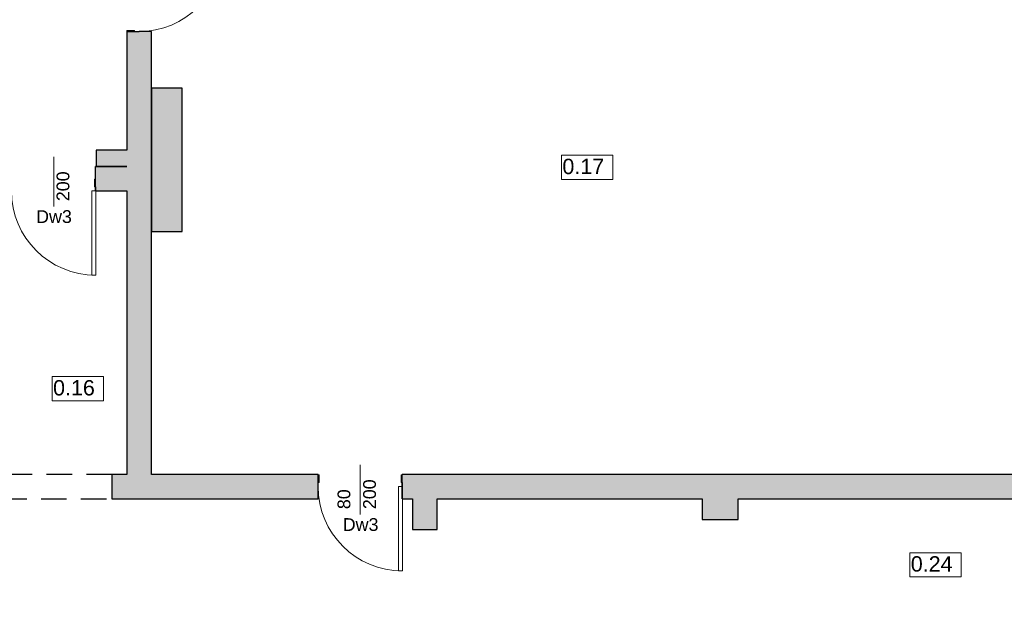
# Model space of a CAD drawing. Header units: centimetres. Extents: x -25572 to 23555, y -2435 to 15405.
# Tile 92 of 134: x 8947 to 9908, y 5352 to 5935. Entities that reach past the tile are written whole.
import ezdxf

# ---------------------------------------------------------------- set-up
doc = ezdxf.new("R2010")
doc.units = ezdxf.units.CM
doc.header["$MEASUREMENT"] = 0
doc.linetypes.add('Przerywana długa', pattern=[39, 25, -14])
for name, color, linetype, lineweight in [('Nowe_210-A Pomieszczenia_Nr_pióra__41', 7, 'Continuous', 15), ('Nowe_220-A Ściany_Nr_pióra__19', 255, 'Continuous', 0), ('Nowe_220-A Ściany_Nr_pióra__23', 7, 'Continuous', 15), ('Nowe_220-A Ściany_Nr_pióra__27', 7, 'Continuous', 25), ('Nowe_220-A Ściany_Nr_pióra__3', 7, 'Continuous', 13), ('Nowe_220-A Ściany_Nr_pióra__7', 7, 'Continuous', 13), ('Nowe_450-K Stropy_Nr_pióra__21', 7, 'Continuous', 25)]:
    doc.layers.add(name, color=color, linetype=linetype, lineweight=lineweight)
doc.layers.add('Nowe_220-A Ściany_Nr_pióra__45', color=7, linetype='Continuous', lineweight=15, true_color=0x40a5ff)
doc.styles.add('STYL_AUTOMATYCZNY_6', font='arial.ttf')

msp = doc.modelspace()

# ---------------------------------------------------------------- hatches: boundary and pattern name
at = {"layer": 'Nowe_220-A Ściany_Nr_pióra__19', "linetype": 'Continuous', "lineweight": 0}
for points in [[(9051.38, 5923.01), (9051.38, 5490.14), (9075.38, 5490.14), (9075.38, 5923.01)], [(9105.38, 5727.48), (9105.38, 5867.48), (9075.38, 5867.48), (9075.38, 5727.48)], [(9021.38, 5791.14), (9051.38, 5791.14), (9051.38, 5807.14), (9021.38, 5807.14)], [(9020.95, 5767.14), (9051.38, 5767.14), (9051.38, 5791.14), (9020.95, 5791.14)], [(9036.87, 5490.14), (9036.87, 5466.14), (9238.38, 5466.14), (9238.38, 5490.14)], [(9320.38, 5490.14), (9320.38, 5466.14), (10071.38, 5466.14), (10071.38, 5490.14)], [(9330.38, 5466.14), (9330.38, 5436.14), (9354.38, 5436.14), (9354.38, 5466.14)], [(9613.38, 5466.14), (9613.38, 5446.14), (9648.38, 5446.14), (9648.38, 5466.14)]]:
    msp.add_hatch(color=255, dxfattribs=at).paths.add_polyline_path(points)

# ---------------------------------------------------------------- linework, layer by layer
at = {"layer": 'Nowe_210-A Pomieszczenia_Nr_pióra__41', "color": 7, "linetype": 'Continuous', "lineweight": 15}
for p, q in [((9476.02, 5802.05), (9526.06, 5802.05)), ((9476.02, 5778.48), (9476.02, 5802.05)), ((9526.06, 5802.05), (9526.06, 5778.48)), ((9526.06, 5778.48), (9476.02, 5778.48)), ((8978.58, 5585.7), (9028.62, 5585.7)), ((8978.58, 5562.12), (8978.58, 5585.7)), ((9028.62, 5585.7), (9028.62, 5562.12)), ((9028.62, 5562.12), (8978.58, 5562.12)), ((9816.26, 5413.57), (9866.3, 5413.57)), ((9816.26, 5390), (9816.26, 5413.57)), ((9866.3, 5413.57), (9866.3, 5390)), ((9866.3, 5390), (9816.26, 5390))]:
    msp.add_line(p, q, dxfattribs=at)
at = {"layer": 'Nowe_220-A Ściany_Nr_pióra__23', "color": 7, "linetype": 'Continuous', "lineweight": 15}
for p, q in [((9051.38, 5924.01), (9058.88, 5924.01)), ((9051.38, 5923.01), (9051.38, 5924.01)), ((9058.88, 5924.01), (9058.88, 5922.81)), ((9062.88, 5923.01), (9051.38, 5923.01)), ((9058.88, 5922.81), (9062.88, 5922.81)), ((9062.88, 5922.81), (9062.88, 5923.01)), ((9019.95, 5771.14), (9019.95, 5778.64)), ((9019.95, 5778.64), (9020.95, 5778.64)), ((9021.15, 5771.14), (9019.95, 5771.14)), ((9020.95, 5778.64), (9020.95, 5767.14)), ((9021.15, 5767.14), (9021.15, 5771.14)), ((9020.95, 5767.14), (9021.15, 5767.14)), ((9239.38, 5482.14), (9238.18, 5482.14)), ((9238.18, 5482.14), (9238.18, 5478.14)), ((9238.38, 5478.14), (9238.38, 5489.64)), ((9238.38, 5489.64), (9239.38, 5489.64)), ((9239.38, 5489.64), (9239.38, 5482.14)), ((9319.38, 5482.14), (9319.38, 5489.64)), ((9319.38, 5489.64), (9320.38, 5489.64)), ((9320.58, 5482.14), (9319.38, 5482.14)), ((9320.38, 5489.64), (9320.38, 5478.14)), ((9320.58, 5478.14), (9320.58, 5482.14)), ((9238.18, 5478.14), (9238.38, 5478.14)), ((9320.38, 5478.14), (9320.58, 5478.14))]:
    msp.add_line(p, q, dxfattribs=at)
at = {"layer": 'Nowe_220-A Ściany_Nr_pióra__27', "color": 7, "linetype": 'Continuous', "lineweight": 25}
for p, q in [((9051.38, 5923.01), (9062.88, 5923.01)), ((9051.38, 5923.01), (9062.88, 5923.01)), ((9051.38, 5923.01), (9062.88, 5923.01)), ((9062.88, 5923.01), (9063.38, 5923.01)), ((9062.88, 5923.01), (9063.38, 5923.01)), ((9020.95, 5778.64), (9020.95, 5791.14)), ((9020.95, 5778.64), (9020.95, 5791.14)), ((9020.95, 5767.14), (9020.95, 5778.64)), ((9020.95, 5767.14), (9020.95, 5778.64)), ((9020.95, 5767.14), (9020.95, 5778.64)), ((9238.38, 5489.64), (9238.38, 5490.14)), ((9238.38, 5489.64), (9238.38, 5490.14)), ((9238.38, 5478.14), (9238.38, 5489.64)), ((9238.38, 5478.14), (9238.38, 5489.64)), ((9238.38, 5478.14), (9238.38, 5489.64)), ((9320.38, 5489.64), (9320.38, 5490.14)), ((9320.38, 5489.64), (9320.38, 5490.14)), ((9320.38, 5478.14), (9320.38, 5489.64)), ((9320.38, 5478.14), (9320.38, 5489.64)), ((9320.38, 5478.14), (9320.38, 5489.64)), ((9238.38, 5466.14), (9238.38, 5478.14)), ((9238.38, 5466.14), (9238.38, 5478.14)), ((9320.38, 5466.14), (9320.38, 5478.14)), ((9320.38, 5466.14), (9320.38, 5478.14))]:
    msp.add_line(p, q, dxfattribs=at)
for points in [[(9051.38, 5923.01), (9051.38, 5807.14)], [(9075.38, 5923.01), (9063.38, 5923.01)], [(9075.38, 5490.14), (9075.38, 5923.01)], [(9105.38, 5867.48), (9075.38, 5867.48)], [(9075.38, 5867.48), (9075.38, 5727.48)], [(9105.38, 5727.48), (9105.38, 5867.48)], [(9051.38, 5807.14), (9021.38, 5807.14)], [(9021.38, 5807.14), (9021.38, 5791.14)], [(9051.38, 5791.14), (9020.95, 5791.14)], [(9021.38, 5791.14), (9051.38, 5791.14)], [(9020.95, 5767.14), (9051.38, 5767.14)], [(9051.38, 5767.14), (9051.38, 5490.14)], [(9075.38, 5727.48), (9105.38, 5727.48)], [(9051.38, 5490.14), (9036.87, 5490.14)], [(9036.87, 5490.14), (9036.87, 5466.14)], [(9238.38, 5490.14), (9075.38, 5490.14)], [(9950.38, 5490.14), (9320.38, 5490.14)], [(9036.87, 5466.14), (9238.38, 5466.14)], [(9320.38, 5466.14), (9330.38, 5466.14)], [(9330.38, 5466.14), (9330.38, 5436.14)], [(9354.38, 5436.14), (9354.38, 5466.14)], [(9354.38, 5466.14), (9613.38, 5466.14)], [(9613.38, 5466.14), (9613.38, 5446.14)], [(9648.38, 5446.14), (9648.38, 5466.14)], [(9648.38, 5466.14), (10071.38, 5466.14)], [(9613.38, 5446.14), (9648.38, 5446.14)], [(9330.38, 5436.14), (9354.38, 5436.14)]]:
    msp.add_lwpolyline(points, dxfattribs=at)
at = {"layer": 'Nowe_220-A Ściany_Nr_pióra__3', "color": 7, "linetype": 'Continuous', "lineweight": 13}
for p, q in [((9021.15, 5767.14), (9017.15, 5767.14)), ((9017.15, 5767.14), (9017.15, 5684.74)), ((9021.15, 5684.74), (9021.15, 5767.14)), ((9017.15, 5684.74), (9021.15, 5684.74)), ((9320.58, 5478.14), (9316.58, 5478.14)), ((9316.58, 5478.14), (9316.58, 5395.74)), ((9320.58, 5395.74), (9320.58, 5478.14)), ((9316.58, 5395.74), (9320.58, 5395.74))]:
    msp.add_line(p, q, dxfattribs=at)
for centre, start, end in [((9062.88, 6005.21), 270, 0), ((9021.15, 5767.14), 180, 270), ((9320.58, 5478.14), 180, 270)]:
    msp.add_arc(centre, 82.4, start, end, dxfattribs=at)
at = {"layer": 'Nowe_220-A Ściany_Nr_pióra__45', "color": 161, "linetype": 'Continuous', "lineweight": 15, "true_color": 0x40a5ff}
for p, q in [((8979.95, 5751.96), (8979.95, 5800.6)), ((9279.38, 5450.96), (9279.38, 5499.6))]:
    msp.add_line(p, q, dxfattribs=at)
at = {"layer": 'Nowe_450-K Stropy_Nr_pióra__21', "color": 7, "linetype": 'Przerywana długa', "lineweight": 25, "flags": 128}
for points in [[(9036.87, 5490.14), (8618.38, 5490.14)], [(8499.63, 5466.14), (9036.87, 5466.14)]]:
    msp.add_lwpolyline(points, dxfattribs=at)

# ---------------------------------------------------------------- texts
at = {"layer": 'Nowe_210-A Pomieszczenia_Nr_pióra__41', "color": 7, "linetype": 'Continuous', "lineweight": 15, "char_height": 15, "attachment_point": 2, "style": 'STYL_AUTOMATYCZNY_6'}
for s, insert in [('\\A1;{\\pqc;\\pt0,25;\\fArial|b0|i0|c238|p0;\\W1.000000;0.17\\fArial|b0|i0|c238|p0;\\W1.000000;\\A1{\\H.66x;\\S^  ;}\\fArial|b0|i0|c238|p0;\\W1.000000;\\fArial|b0|i0|c238|p0;\\W1.000000;\\A1{\\H.66x;\\S^  ;}}', (9501.04, 5798.62)), ('\\A1;{\\pqc;\\pt0,25;\\fArial|b0|i0|c238|p0;\\W1.000000;0.16\\fArial|b0|i0|c238|p0;\\W1.000000;\\A1{\\H.66x;\\S^  ;}\\fArial|b0|i0|c238|p0;\\W1.000000;\\fArial|b0|i0|c238|p0;\\W1.000000;\\A1{\\H.66x;\\S^  ;}}', (9003.6, 5582.27)), ('\\A1;{\\pqc;\\pt0,25;\\fArial|b0|i0|c238|p0;\\W1.000000;0.24\\fArial|b0|i0|c238|p0;\\W1.000000;\\A1{\\H.66x;\\S^  ;}\\fArial|b0|i0|c238|p0;\\W1.000000;\\fArial|b0|i0|c238|p0;\\W1.000000;\\A1{\\H.66x;\\S^  ;}}', (9841.28, 5410.14))]:
    msp.add_mtext(s, dxfattribs=dict(at, insert=insert))
at = {"layer": 'Nowe_220-A Ściany_Nr_pióra__7', "color": 7, "linetype": 'Continuous', "lineweight": 13, "char_height": 12.5, "attachment_point": 7, "rotation": 90, "style": 'STYL_AUTOMATYCZNY_6'}
for s, insert in [('\\A1;{\\pql;\\pt0;\\fArial|b0|i0|c238|p0;\\W1.000000;200\\fArial|b0|i0|c238|p0;\\W1.000000;\\A1{\\H.66x;\\S^  ;}\\fArial|b0|i0|c238|p0;\\W1.000000;\\fArial|b0|i0|c238|p0;\\W1.000000;}', (8998.91, 5757.14)), ('\\A1;{\\pql;\\pt0;\\fArial|b0|i0|c238|p0;\\W1.000000;200\\fArial|b0|i0|c238|p0;\\W1.000000;\\A1{\\H.66x;\\S^  ;}\\fArial|b0|i0|c238|p0;\\W1.000000;\\fArial|b0|i0|c238|p0;\\W1.000000;}', (9298.33, 5456.14)), ('\\A1;{\\pql;\\pt0;\\fArial|b0|i0|c238|p0;\\W1.000000;80\\fArial|b0|i0|c238|p0;\\W1.000000;\\A1{\\H.66x;\\S^  ;}\\fArial|b0|i0|c238|p0;\\W1.000000;\\fArial|b0|i0|c238|p0;\\W1.000000;}', (9273.33, 5456.14)), ('\\A1;{\\pql;\\pt0;\\fArial|b0|i0|c238|p0;\\W1.000000;200\\fArial|b0|i0|c238|p0;\\W1.000000;\\A1{\\H.66x;\\S^  ;}\\fArial|b0|i0|c238|p0;\\W1.000000;\\fArial|b0|i0|c238|p0;\\W1.000000;}', (9779.33, 5294.14))]:
    msp.add_mtext(s, dxfattribs=dict(at, insert=insert))
at = {"layer": 'Nowe_220-A Ściany_Nr_pióra__7', "color": 7, "linetype": 'Continuous', "lineweight": 13, "char_height": 12.5, "attachment_point": 7, "style": 'STYL_AUTOMATYCZNY_6'}
for insert in [(8962.8, 5735.67), (9262.23, 5434.67)]:
    msp.add_mtext('\\A1;{\\pql;\\pt0;\\fArial|b0|i0|c238|p0;\\W1.000000;Dw3\\fArial|b0|i0|c238|p0;\\W1.000000;\\fArial|b0|i0|c238|p0;\\W1.000000;\\fArial|b0|i0|c238|p0;\\W1.000000;}', dxfattribs=dict(at, insert=insert))

doc.saveas('drawing.dxf')
